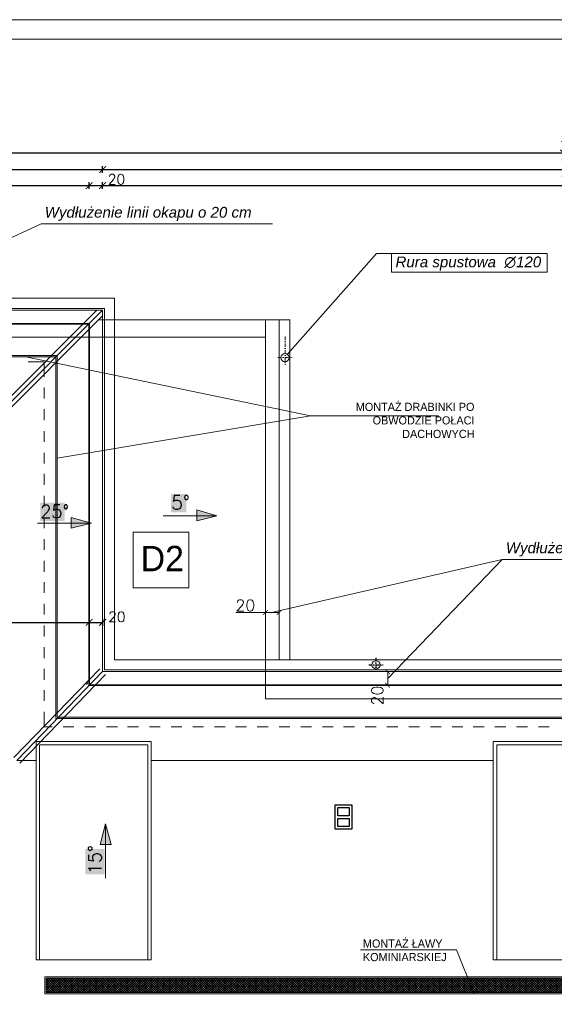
# Model space of a CAD drawing. Header units: millimetres. Extents: x -740 to 33545, y -26688 to 22494.
# Tile 76 of 256: x 14049 to 14840, y 6693 to 8148. Entities that reach past the tile are written whole.
import ezdxf
from ezdxf.lldxf.tags import DXFTag

# ---------------------------------------------------------------- set-up
doc = ezdxf.new("R2010")
doc.units = ezdxf.units.MM
doc.header["$MEASUREMENT"] = 0
doc.linetypes.add('AUSGEZOGEN', pattern=[0])
doc.linetypes.add('STRICHPUNKTX2', pattern=[2, 1, -0.5, 0, -0.5])
doc.layers.get('Defpoints').update_dxf_attribs({"color": 252})
doc.layers.add('_B___I__', color=252, linetype='AUSGEZOGEN')
for name, color, linetype, lineweight in [('A_l.przekrojowa', 252, 'Continuous', 30), ('A_l.przerywana', 252, 'ICAD_ISO03W100', 9), ('A_l.widokowa', 252, 'Continuous', 18), ('A_wymiarowanie', 252, 'Continuous', 9), ('l. przerywana', 252, 'ICAD_ISO03W100', 9), ('l.przerywana', 252, 'ICAD_ISO03W100', 5), ('l.widokowa', 252, 'Continuous', 15), ('l.wypełnien', 252, 'Continuous', 5), ('linia opisowa', 252, 'Continuous', 9), ('Nowe_820-G Rysunki Obrazki_Nr_pióra__23', 252, 'Continuous', 15), ('wymiarowanie', 252, 'Continuous', 9)]:
    doc.layers.add(name, color=color, linetype=linetype, lineweight=lineweight)
doc.styles.add('Arial$001H0', font='SIMPLEX')
doc.styles.add('styl1', font='arial.ttf', dxfattribs={"height": 15})
doc.styles.add('styl2', font='simplex.shx')
tags = doc.linetypes.add('ICAD_ISO03W100', pattern=[30, 12, -18]).pattern_tags.tags
tags[6:7] = [DXFTag(74, 4), DXFTag(75, 0), DXFTag(340, '0'), DXFTag(46, 1.0), DXFTag(50, 0.0), DXFTag(44, 0.0), DXFTag(45, 0.0)]
tags[4:5] = [DXFTag(74, 4), DXFTag(75, 0), DXFTag(340, '0'), DXFTag(46, 1.0), DXFTag(50, 0.0), DXFTag(44, 0.0), DXFTag(45, 0.0)]
doc.dimstyles.new('Kopia I_1.100', dxfattribs={"dimtxt": 15, "dimasz": 10, "dimexe": 5, "dimexo": 1, "dimgap": 1.5, "dimtad": 1, "dimdec": 1, "dimrnd": 0.5, "dimtxsty": 'styl2', "dimblk": 'ARCHTICK', "dimcen": 5, "dimadec": 0, "dimazin": 0, "dimtfac": 1, "dimtdec": 1, "dimtmove": 0, "dimatfit": 3, "dimldrblk": 'ARCHTICK', "dimfxl": 0, "dimarcsym": 0})
doc.dimstyles.new('Skala 1-100', dxfattribs={"dimtxt": 17, "dimasz": 7, "dimexe": 1, "dimexo": 1, "dimgap": 1.5, "dimtad": 1, "dimdec": 1, "dimrnd": 0.5, "dimtxsty": 'styl2', "dimblk": 'ARCHTICK', "dimcen": 7, "dimadec": 0, "dimazin": 0, "dimtfac": 1, "dimtdec": 1, "dimtmove": 1, "dimatfit": 3, "dimldrblk": 'ARCHTICK', "dimfxl": 0, "dimlwd": -1, "dimlwe": -1, "dimarcsym": 0})

# ---------------------------------------------------------------- blocks, each defined once
blk = doc.blocks.new('_ArchTick')
at = {"color": 0, "linetype": 'ByBlock', "const_width": 0.15}
blk.add_lwpolyline([(-0.5, -0.5), (0.5, 0.5)], dxfattribs=at)
blk = doc.blocks.new('*D1316')
at = {"layer": 'Defpoints', "color": 0}
for p in [(14618.5, 7184.5), (14593.9, 7164.5), (14618.5, 7164.5)]:
    blk.add_point(p, dxfattribs=at)
at = {"layer": 'wymiarowanie', "color": 0}
for p, q in [((14608.9, 7184.5), (14592.9, 7184.5)), ((14593.9, 7184.5), (14593.9, 7164.5)), ((14608.9, 7164.5), (14592.9, 7164.5))]:
    blk.add_line(p, q, dxfattribs=at)
at = {"layer": 'wymiarowanie', "color": 0, "xscale": 7, "yscale": 7, "zscale": 7}
for p, rotation in [((14593.9, 7184.5), 90), ((14593.9, 7164.5), 270)]:
    blk.add_blockref('_ArchTick', p, dxfattribs=dict(at, rotation=rotation))
at = {"layer": 'wymiarowanie', "color": 0, "insert": (14578.5, 7149.2), "char_height": 17, "attachment_point": 5, "rotation": 90, "style": 'styl2'}
blk.add_mtext('20', dxfattribs=at)
blk = doc.blocks.new('*D1317')
at = {"layer": 'Defpoints', "color": 0}
for p in [(14413, 7272), (14413, 7231.5), (14433.3, 7231.1)]:
    blk.add_point(p, dxfattribs=at)
at = {"layer": 'wymiarowanie', "color": 0}
for p, q in [((14413, 7272), (14369.4, 7272)), ((14413, 7257), (14413, 7273)), ((14433.3, 7272), (14413, 7272)), ((14433.3, 7257), (14433.3, 7273))]:
    blk.add_line(p, q, dxfattribs=at)
at = {"layer": 'wymiarowanie', "color": 0, "xscale": 7, "yscale": 7, "zscale": 7, "rotation": 180}
blk.add_blockref('_ArchTick', (14413, 7272), dxfattribs=at)
at = {"layer": 'wymiarowanie', "color": 0, "xscale": 7, "yscale": 7, "zscale": 7}
blk.add_blockref('_ArchTick', (14433.3, 7272), dxfattribs=at)
at = {"layer": 'wymiarowanie', "color": 0, "insert": (14383.3, 7282.4), "char_height": 17, "attachment_point": 5, "style": 'styl2'}
blk.add_mtext('20', dxfattribs=at)
blk = doc.blocks.new('*D1798')
at = {"layer": 'Defpoints', "color": 0}
for p in [(14152.1, 7312.8), (13754.1, 7252.4), (14152.1, 7257.4)]:
    blk.add_point(p, dxfattribs=at)
at = {"layer": 'wymiarowanie', "color": 0, "lineweight": -2}
for p, q in [((13754.1, 7253.4), (13754.1, 7262.4)), ((13754.1, 7257.4), (14152.1, 7257.4)), ((14152.1, 7262.4), (14152.1, 7252.4))]:
    blk.add_line(p, q, dxfattribs=at)
at = {"layer": 'wymiarowanie', "color": 0, "lineweight": -2, "xscale": 10, "yscale": 10, "zscale": 10, "rotation": 180}
blk.add_blockref('_ArchTick', (13754.1, 7257.4), dxfattribs=at)
at = {"layer": 'wymiarowanie', "color": 0, "lineweight": -2, "xscale": 10, "yscale": 10, "zscale": 10}
blk.add_blockref('_ArchTick', (14152.1, 7257.4), dxfattribs=at)
at = {"layer": 'wymiarowanie', "color": 0, "insert": (13953.1, 7266.8), "char_height": 15, "attachment_point": 5, "style": 'styl2'}
blk.add_mtext('398', dxfattribs=at)
blk = doc.blocks.new('*D1799')
at = {"layer": 'Defpoints', "color": 0}
for p in [(14152.1, 7312.8), (14172.1, 7314.1), (14172.1, 7257.4)]:
    blk.add_point(p, dxfattribs=at)
at = {"layer": 'wymiarowanie', "color": 0, "lineweight": -2}
for p, q in [((14152.1, 7262.4), (14152.1, 7252.4)), ((14152.1, 7257.4), (14172.1, 7257.4)), ((14172.1, 7262.4), (14172.1, 7252.4))]:
    blk.add_line(p, q, dxfattribs=at)
at = {"layer": 'wymiarowanie', "color": 0, "lineweight": -2, "xscale": 10, "yscale": 10, "zscale": 10, "rotation": 180}
blk.add_blockref('_ArchTick', (14152.1, 7257.4), dxfattribs=at)
at = {"layer": 'wymiarowanie', "color": 0, "lineweight": -2, "xscale": 10, "yscale": 10, "zscale": 10}
blk.add_blockref('_ArchTick', (14172.1, 7257.4), dxfattribs=at)
at = {"layer": 'wymiarowanie', "color": 0, "insert": (14193.1, 7265.5), "char_height": 15, "attachment_point": 5, "style": 'styl2'}
blk.add_mtext('20', dxfattribs=at)
blk = doc.blocks.new('*D1805')
at = {"layer": 'Defpoints', "color": 0}
for p in [(14172.1, 7903), (14152.1, 7698.9), (14172.1, 7694.9)]:
    blk.add_point(p, dxfattribs=at)
at = {"layer": 'wymiarowanie', "color": 0, "lineweight": -2}
for p, q in [((14152.1, 7898), (14152.1, 7908)), ((14172.1, 7898), (14172.1, 7908)), ((14152.1, 7903), (14172.1, 7903))]:
    blk.add_line(p, q, dxfattribs=at)
at = {"layer": 'wymiarowanie', "color": 0, "lineweight": -2, "xscale": 10, "yscale": 10, "zscale": 10, "rotation": 180}
blk.add_blockref('_ArchTick', (14152.1, 7903), dxfattribs=at)
at = {"layer": 'wymiarowanie', "color": 0, "lineweight": -2, "xscale": 10, "yscale": 10, "zscale": 10}
blk.add_blockref('_ArchTick', (14172.1, 7903), dxfattribs=at)
at = {"layer": 'wymiarowanie', "color": 0, "insert": (14192.6, 7912.3), "char_height": 15, "attachment_point": 5, "style": 'styl2'}
blk.add_mtext('20', dxfattribs=at)
blk = doc.blocks.new('*D1806')
at = {"layer": 'Defpoints', "color": 0}
for p in [(15575.1, 7903), (15575.1, 7702.6), (14172.1, 7694.9)]:
    blk.add_point(p, dxfattribs=at)
at = {"layer": 'wymiarowanie', "color": 0, "lineweight": -2}
for p, q in [((14172.1, 7898), (14172.1, 7908)), ((15575.1, 7898), (15575.1, 7908)), ((14172.1, 7903), (15575.1, 7903))]:
    blk.add_line(p, q, dxfattribs=at)
at = {"layer": 'wymiarowanie', "color": 0, "lineweight": -2, "xscale": 10, "yscale": 10, "zscale": 10, "rotation": 180}
blk.add_blockref('_ArchTick', (14172.1, 7903), dxfattribs=at)
at = {"layer": 'wymiarowanie', "color": 0, "lineweight": -2, "xscale": 10, "yscale": 10, "zscale": 10}
blk.add_blockref('_ArchTick', (15575.1, 7903), dxfattribs=at)
at = {"layer": 'wymiarowanie', "color": 0, "insert": (14873.6, 7912.3), "char_height": 15, "attachment_point": 5, "style": 'styl2'}
blk.add_mtext('1403', dxfattribs=at)
blk = doc.blocks.new('*D1810')
at = {"layer": 'Defpoints', "color": 0}
for p in [(14152.1, 7903), (13754.1, 7300.9), (14152.1, 7302.3)]:
    blk.add_point(p, dxfattribs=at)
at = {"layer": 'wymiarowanie', "color": 0, "lineweight": -2}
for p, q in [((13754.1, 7898), (13754.1, 7908)), ((14152.1, 7898), (14152.1, 7908)), ((13754.1, 7903), (14152.1, 7903))]:
    blk.add_line(p, q, dxfattribs=at)
at = {"layer": 'wymiarowanie', "color": 0, "lineweight": -2, "xscale": 10, "yscale": 10, "zscale": 10, "rotation": 180}
blk.add_blockref('_ArchTick', (13754.1, 7903), dxfattribs=at)
at = {"layer": 'wymiarowanie', "color": 0, "lineweight": -2, "xscale": 10, "yscale": 10, "zscale": 10}
blk.add_blockref('_ArchTick', (14152.1, 7903), dxfattribs=at)
at = {"layer": 'wymiarowanie', "color": 0, "insert": (13953.1, 7912.3), "char_height": 15, "attachment_point": 5, "style": 'styl2'}
blk.add_mtext('398', dxfattribs=at)
blk = doc.blocks.new('*D1814')
at = {"layer": 'Defpoints', "color": 0}
for p in [(14172.1, 7926.8), (13754, 7898), (14172.1, 7898)]:
    blk.add_point(p, dxfattribs=at)
at = {"layer": 'wymiarowanie', "color": 0, "lineweight": -2}
for p, q in [((13754, 7921.8), (13754, 7931.8)), ((13754, 7926.8), (14172.1, 7926.8)), ((14172.1, 7921.8), (14172.1, 7931.8))]:
    blk.add_line(p, q, dxfattribs=at)
at = {"layer": 'wymiarowanie', "color": 0, "lineweight": -2, "xscale": 10, "yscale": 10, "zscale": 10, "rotation": 180}
blk.add_blockref('_ArchTick', (13754, 7926.8), dxfattribs=at)
at = {"layer": 'wymiarowanie', "color": 0, "lineweight": -2, "xscale": 10, "yscale": 10, "zscale": 10}
blk.add_blockref('_ArchTick', (14172.1, 7926.8), dxfattribs=at)
at = {"layer": 'wymiarowanie', "color": 0, "insert": (13963.1, 7936.2), "char_height": 15, "attachment_point": 5, "style": 'styl2'}
blk.add_mtext('418', dxfattribs=at)
blk = doc.blocks.new('*D1815')
at = {"layer": 'Defpoints', "color": 0}
for p in [(15575.1, 7926.8), (14172.1, 7898), (15575.1, 7898)]:
    blk.add_point(p, dxfattribs=at)
at = {"layer": 'wymiarowanie', "color": 0, "lineweight": -2}
for p, q in [((14172.1, 7921.8), (14172.1, 7931.8)), ((14172.1, 7926.8), (15575.1, 7926.8)), ((15575.1, 7921.8), (15575.1, 7931.8))]:
    blk.add_line(p, q, dxfattribs=at)
at = {"layer": 'wymiarowanie', "color": 0, "lineweight": -2, "xscale": 10, "yscale": 10, "zscale": 10, "rotation": 180}
blk.add_blockref('_ArchTick', (14172.1, 7926.8), dxfattribs=at)
at = {"layer": 'wymiarowanie', "color": 0, "lineweight": -2, "xscale": 10, "yscale": 10, "zscale": 10}
blk.add_blockref('_ArchTick', (15575.1, 7926.8), dxfattribs=at)
at = {"layer": 'wymiarowanie', "color": 0, "insert": (14873.6, 7936.2), "char_height": 15, "attachment_point": 5, "style": 'styl2'}
blk.add_mtext('1403', dxfattribs=at)
blk = doc.blocks.new('*D1818')
at = {"layer": 'Defpoints', "color": 0}
for p in [(16411.2, 7951.3), (13336, 7903), (16411.2, 7903)]:
    blk.add_point(p, dxfattribs=at)
at = {"layer": 'wymiarowanie', "color": 0, "lineweight": -2}
for p, q in [((13336, 7946.3), (13336, 7956.3)), ((13336, 7951.3), (16411.2, 7951.3)), ((16411.2, 7946.3), (16411.2, 7956.3))]:
    blk.add_line(p, q, dxfattribs=at)
at = {"layer": 'wymiarowanie', "color": 0, "lineweight": -2, "xscale": 10, "yscale": 10, "zscale": 10, "rotation": 180}
blk.add_blockref('_ArchTick', (13336, 7951.3), dxfattribs=at)
at = {"layer": 'wymiarowanie', "color": 0, "lineweight": -2, "xscale": 10, "yscale": 10, "zscale": 10}
blk.add_blockref('_ArchTick', (16411.2, 7951.3), dxfattribs=at)
at = {"layer": 'wymiarowanie', "color": 0, "insert": (14873.6, 7960.6), "char_height": 15, "attachment_point": 5, "style": 'styl2'}
blk.add_mtext('3075', dxfattribs=at)

msp = doc.modelspace()

# ---------------------------------------------------------------- hatches: boundary and pattern name
at = {"layer": 'l.widokowa'}
for points in [[(14273.31, 7447.19), (14273.31, 7420.14), (14296.14, 7420.14), (14296.14, 7447.19)], [(14079.74, 7434.51), (14079.74, 7407.46), (14116.09, 7407.46), (14116.09, 7434.51)], [(14340.94, 7415.07), (14311.35, 7423.52), (14311.35, 7407.46)], [(14155.82, 7404.07), (14125.39, 7412.53), (14125.39, 7396.47)], [(14176.11, 6959.46), (14168.5, 6929.03), (14184.56, 6929.03)], [(14146.52, 6922.26), (14146.52, 6885.07), (14175.26, 6885.07), (14175.26, 6922.26)]]:
    msp.add_hatch(color=256, dxfattribs=at).paths.add_polyline_path(points)
at = {"layer": 'l.wypełnien'}
h = msp.add_hatch(dxfattribs=at)
h.set_pattern_fill('ANSI37', color=256, scale=20, style=0)
h.set_pattern_definition([(45, (-133.7189, 32.6354), (-1.76776695, 1.76776695), []), (135, (-133.7189, 32.6354), (-1.76776695, -1.76776695), [])])
h.paths.add_polyline_path([(14088.51, 6731.44), (15900.33, 6731.44), (15900.33, 6710.44), (14088.51, 6710.44)])

# ---------------------------------------------------------------- linework, layer by layer
at = {"layer": '_B___I__', "linetype": 'STRICHPUNKTX2', "ltscale": 5}
for p, q in [((14576.55, 7205.15), (14576.55, 7184.15)), ((14566.05, 7194.65), (14587.05, 7194.65))]:
    msp.add_line(p, q, dxfattribs=at)
at = {"layer": 'A_l.przekrojowa'}
msp.add_lwpolyline([(14541.06, 6951.5), (14516.06, 6951.5), (14516.06, 6987.5), (14541.06, 6987.5)], close=True, dxfattribs=at)
at = {"layer": 'A_l.przekrojowa', "ltscale": 0.3}
for points in [[(14537.06, 6971.5), (14520.06, 6971.5), (14520.06, 6983.5), (14537.06, 6983.5)], [(14537.06, 6955.5), (14520.06, 6955.5), (14520.06, 6967.5), (14537.06, 6967.5)]]:
    msp.add_lwpolyline(points, close=True, dxfattribs=at)
at = {"layer": 'A_l.przerywana', "lineweight": 9}
msp.add_line((13754.06, 7300.88), (14172.1, 7718.92), dxfattribs=at)
at = {"layer": 'A_l.przerywana'}
msp.add_line((14045.04, 7053.41), (14172.1, 7184.54), dxfattribs=at)
at = {"layer": 'A_l.przerywana', "lineweight": 35}
msp.add_lwpolyline([(13356.02, 7698.92), (13356.02, 6029.8), (16391.16, 6029.8), (16391.16, 7704.71), (15595.09, 7704.71), (15595.09, 7164.54), (14152.1, 7164.54), (14152.1, 7698.92)], close=True, dxfattribs=at)
at = {"layer": 'A_l.przerywana', "ltscale": 0.5}
for points in [[(14078.71, 7076.48), (14238.94, 7076.48), (14238.94, 6758.28), (14078.71, 6758.28)], [(14755.2, 7076.48), (15015.33, 7076.48), (15015.33, 6758.28), (14755.2, 6758.28)]]:
    msp.add_lwpolyline(points, close=True, dxfattribs=at)
at = {"layer": 'A_l.widokowa'}
for points in [[(13318.52, 7736.42), (13318.52, 5992.3), (16428.66, 5992.3), (16428.66, 7742.21), (15557.59, 7742.21), (15557.59, 7202.04), (14189.6, 7202.04), (14189.6, 7736.42)], [(13333.52, 7721.42), (13333.52, 6007.3), (16413.66, 6007.3), (16413.66, 7727.21), (15572.59, 7727.21), (15572.59, 7187.04), (14174.6, 7187.04), (14174.6, 7721.42)], [(13336.02, 7718.92), (13336.02, 6009.8), (16411.16, 6009.8), (16411.16, 7724.71), (15575.09, 7724.71), (15575.09, 7184.54), (14172.1, 7184.54), (14172.1, 7718.92)], [(13403.09, 7651.85), (13403.09, 6076.86), (16344.1, 6076.86), (16344.1, 7657.65), (15642.15, 7657.65), (15642.15, 7117.47), (14105.03, 7117.47), (14105.03, 7651.85)], [(13405.09, 7649.85), (13405.09, 6078.86), (16342.1, 6078.86), (16342.1, 7655.65), (15644.15, 7655.65), (15644.15, 7115.47), (14103.03, 7115.47), (14103.03, 7649.85)]]:
    msp.add_lwpolyline(points, close=True, dxfattribs=at)
at = {"layer": 'A_l.widokowa', "ltscale": 0.5}
for points in [[(14073.71, 7081.48), (14243.94, 7081.48), (14243.94, 6758.28), (14073.71, 6758.28)], [(14750.2, 7081.48), (15020.33, 7081.48), (15020.33, 6758.28), (14750.2, 6758.28)]]:
    msp.add_lwpolyline(points, close=True, dxfattribs=at)
at = {"layer": 'A_wymiarowanie'}
for p, q in [((14669.34, 7562.86), (14479.86, 7562.86)), ((14553.61, 6773.37), (14695.61, 6773.37)), ((14695.61, 6773.37), (14721.7, 6708.44))]:
    msp.add_line(p, q, dxfattribs=at)
msp.add_lwpolyline([(14299.57, 7308.26), (14217.07, 7308.26), (14217.07, 7390.76), (14299.57, 7390.76), (14299.57, 7308.26)], dxfattribs=at)
at = {"layer": 'l. przerywana', "ltscale": 0.2}
msp.add_circle((14576.55, 7194.65), 6, dxfattribs=at)
at = {"layer": 'l.przerywana'}
msp.add_lwpolyline([(14413.02, 7678.92), (13376.02, 7678.92), (13376.02, 6049.8), (16371.16, 6049.8), (16371.16, 7684.71), (15615.09, 7684.71), (15615.09, 7144.54), (14413.02, 7144.54), (14413.02, 7678.92), (13376.02, 7678.92)], dxfattribs=at)
at = {"layer": 'l.widokowa', "linetype": 'Continuous', "lineweight": 9}
for p, q in [((13754.06, 7309.36), (14163.61, 7718.92)), ((13760.06, 7298.39), (14172.1, 7710.43)), ((14449.69, 7704.71), (14165.96, 7704.71)), ((14413.02, 7201.26), (14413.02, 7704.71)), ((14413.02, 7704.71), (14413.02, 7201.26)), ((14433.26, 7201.26), (14433.26, 7704.71)), ((14449.33, 7201.26), (14449.33, 7704.71)), ((14449.33, 7704.71), (14449.33, 7201.26)), ((14061.99, 7642.45), (14085.66, 7642.45)), ((14085.66, 7642.45), (14085.66, 7620.47)), ((14085.66, 7604.41), (14085.66, 7588.35)), ((14085.66, 7572.29), (14085.66, 7556.23)), ((14085.66, 7540.17), (14085.66, 7524.11)), ((14085.66, 7508.05), (14085.66, 7491.99)), ((14085.66, 7476.77), (14085.66, 7460.71)), ((14085.66, 7444.65), (14085.66, 7428.59)), ((14085.66, 7412.53), (14085.66, 7396.47)), ((14261.48, 7415.07), (14340.94, 7415.07)), ((14075.52, 7404.07), (14155.82, 7404.07)), ((14085.66, 7380.41), (14085.66, 7364.35)), ((14085.66, 7348.29), (14085.66, 7332.23)), ((14085.66, 7317.01), (14085.66, 7300.95)), ((14085.66, 7284.89), (14085.66, 7268.83)), ((14085.66, 7252.77), (14085.66, 7236.71)), ((14085.66, 7220.65), (14085.66, 7204.59)), ((14085.66, 7188.53), (14085.66, 7172.47)), ((14149.9, 7167.4), (14148.21, 7165.7)), ((14149.9, 7168.24), (14149.9, 7167.4)), ((14085.66, 7157.25), (14085.66, 7141.19)), ((14085.66, 7125.13), (14085.66, 7103.15)), ((14085.66, 7103.15), (14097.49, 7103.15)), ((14113.55, 7103.15), (14129.62, 7103.15)), ((14145.68, 7103.15), (14161.74, 7103.15)), ((14177.8, 7103.15), (14193.86, 7103.15)), ((14209.07, 7103.15), (14225.13, 7103.15)), ((14241.19, 7103.15), (14257.25, 7103.15)), ((14273.31, 7103.15), (14289.37, 7103.15)), ((14305.43, 7103.15), (14321.49, 7103.15)), ((14337.55, 7103.15), (14353.62, 7103.15)), ((14368.83, 7103.15), (14384.89, 7103.15)), ((14400.95, 7103.15), (14417.01, 7103.15)), ((14433.07, 7103.15), (14449.13, 7103.15)), ((14465.19, 7103.15), (14481.25, 7103.15)), ((14497.31, 7103.15), (14513.37, 7103.15)), ((14528.59, 7103.15), (14544.65, 7103.15)), ((14560.71, 7103.15), (14576.77, 7103.15)), ((14592.83, 7103.15), (14608.89, 7103.15)), ((14624.95, 7103.15), (14641.01, 7103.15)), ((14657.07, 7103.15), (14673.13, 7103.15)), ((14689.19, 7103.15), (14705.25, 7103.15)), ((14720.47, 7103.15), (14736.53, 7103.15)), ((14752.59, 7103.15), (14768.65, 7103.15)), ((14784.71, 7103.15), (14800.77, 7103.15)), ((14816.83, 7103.15), (14832.89, 7103.15)), ((14073.71, 7053.28), (14044.91, 7053.28)), ((14044.91, 7053.28), (14073.71, 7053.28)), ((14750.2, 7053.28), (14243.94, 7053.28)), ((14243.94, 7053.28), (14750.2, 7053.28)), ((14176.11, 6879.15), (14176.11, 6959.46))]:
    msp.add_line(p, q, dxfattribs=at)
at = {"layer": 'l.widokowa', "linetype": 'STRICHPUNKTX2', "ltscale": 5}
for p, q in [((14442, 7679.73), (14442, 7638.25)), ((14431.5, 7648.75), (14452.5, 7648.75))]:
    msp.add_line(p, q, dxfattribs=at)
at = {"layer": 'l.widokowa'}
for p, q in [((14040.73, 7057.59), (14167.79, 7188.71)), ((14049.35, 7049.24), (14176.41, 7180.36))]:
    msp.add_line(p, q, dxfattribs=at)
at = {"layer": 'l.widokowa', "linetype": 'Continuous', "lineweight": 9}
for points in [[(14340.94, 7415.07), (14311.35, 7423.52), (14311.35, 7407.46)], [(14155.82, 7404.07), (14125.39, 7412.53), (14125.39, 7396.47)], [(14176.11, 6959.46), (14168.5, 6929.03), (14184.56, 6929.03)]]:
    msp.add_lwpolyline(points, close=True, dxfattribs=at)
at = {"layer": 'l.widokowa'}
for points in [[(14086.51, 6733.44), (15902.33, 6733.44), (15902.33, 6708.44), (14086.51, 6708.44)], [(14088.51, 6731.44), (15900.33, 6731.44), (15900.33, 6710.44), (14088.51, 6710.44)]]:
    msp.add_lwpolyline(points, close=True, dxfattribs=at)
at = {"layer": 'l.widokowa', "ltscale": 0.2}
msp.add_circle((14442, 7648.75), 6, dxfattribs=at)
at = {"layer": 'Nowe_820-G Rysunki Obrazki_Nr_pióra__23', "linetype": 'Continuous', "lineweight": 15}
msp.add_lwpolyline([(13055.23, 8119.48), (17155.64, 8119.48)], dxfattribs=at)
at = {"layer": 'wymiarowanie'}
for p, q in [((13782.26, 7708.84), (14081.21, 7846.3)), ((14081.21, 7846.3), (14423.5, 7846.3)), ((14577.15, 7802.42), (14445.5, 7653.85)), ((14577.15, 7802.42), (14599.63, 7802.42)), ((14058.56, 7649.85), (14479.86, 7562.86)), ((14479.86, 7562.86), (14105.03, 7500.08)), ((14763.55, 7350.28), (14422.06, 7271.97)), ((14593.89, 7174.54), (14763.55, 7350.28)), ((14763.55, 7350.28), (15105.84, 7350.28))]:
    msp.add_line(p, q, dxfattribs=at)
for points in [[(13000.35, 8148.27), (13000.35, 5178.27), (17200.35, 5178.27), (17200.35, 8148.27), (13000.35, 8148.27)], [(15730.59, 6733.44), (14086.51, 6733.44)], [(15730.59, 6708.44), (14086.51, 6708.44)]]:
    msp.add_lwpolyline(points, dxfattribs=at)
msp.add_lwpolyline([(14599.63, 7802.42), (14829.71, 7802.42), (14829.71, 7775.05), (14599.63, 7775.05)], close=True, dxfattribs=at)

# ---------------------------------------------------------------- texts
at = {"layer": 'A_wymiarowanie', "style": 'styl1'}
for s, insert, char_height, width, attachment_point in [('{\\fCentury Gothic|b0|i0|c238|p34;MONTAŻ DRABINKI PO }{\\fCentury Gothic|b0|i0|c238|p34;OBWODZIE POŁACI }{\\fCentury Gothic|b0|i0|c238|p34;DACHOWYCH}', (14722.34, 7581.96), 12, 223.2778, 3), ('{\\fCentury Gothic|b0|i0|c238|p34;D2}', (14228.3, 7370.45), 37.5, 116.2774, 1), ('{\\fCentury Gothic|b0|i0|c238|p34;MONTAŻ ŁAWY KOMINIARSKIEJ}', (14557.26, 6788.62), 12, 223.2778, 1)]:
    msp.add_mtext(s, dxfattribs=dict(at, insert=insert, char_height=char_height, width=width, attachment_point=attachment_point))
at = {"layer": 'l.widokowa', "style": 'Arial$001H0'}
for s, height, p in [('5°', 20.456, (14273.32, 7424.36)), ('25°', 19.249, (14079.75, 7411.68))]:
    msp.add_text(s, height=height, dxfattribs=at).set_placement(p)
msp.add_text('15°', height=19.247, rotation=90, dxfattribs=at).set_placement((14170.19, 6885.07))
at = {"layer": 'linia opisowa', "char_height": 15.96, "attachment_point": 7}
for s, insert, width in [('{\\fArial|b0|i1|c238|p0;Wydłużenie linii okapu o 20 cm}', (14086.42, 7850.79), 406.4755), ('{\\fArial|b0|i1|c238|p0;Rura spustowa  ∅120}', (14605.48, 7777.39), 278.7922), ('{\\fArial|b0|i1|c238|p0;Wydłużenie linii okapu o 20 cm}', (14768.76, 7354.77), 406.4755)]:
    msp.add_mtext(s, dxfattribs=dict(at, insert=insert, width=width))

# ---------------------------------------------------------------- dimensions: what is measured, and where the dimension line sits
at = {"layer": 'wymiarowanie'}
for base, p1, p2, picture, middle in [((16411.16, 7951.27), (13336.02, 7902.96), (16411.16, 7902.96), '*D1818', (14873.59, 7960.64)), ((14172.1, 7926.83), (13754.03, 7897.96), (14172.1, 7897.96), '*D1814', (13963.06, 7936.2)), ((15575.09, 7926.83), (14172.1, 7897.96), (15575.09, 7897.96), '*D1815', (14873.59, 7936.2)), ((14152.1, 7902.96), (13754.06, 7300.88), (14152.1, 7302.31), '*D1810', (13953.08, 7912.33)), ((15575.09, 7902.96), (14172.1, 7694.86), (15575.09, 7702.63), '*D1806', (14873.59, 7912.33)), ((14152.1, 7257.43), (13754.06, 7252.43), (14152.1, 7312.84), '*D1798', (13953.08, 7266.81))]:
    dim = msp.add_linear_dim(base=base, p1=p1, p2=p2, dimstyle='Kopia I_1.100', override={"dimtmove": 1, "dimfxl": 5}, dxfattribs=at)
    dim.commit()
    dim.dimension.update_dxf_attribs({"geometry": picture, "text_midpoint": middle})
for base, p1, p2, picture, middle in [((14172.0965, 7902.9571), (14152.0508, 7698.9172), (14172.0965, 7694.8628), '*D1805', (14192.6164, 7902.9571)), ((14172.1, 7257.43), (14152.1, 7312.84), (14172.1, 7314.11), '*D1799', (14193.1, 7256.17))]:
    dim = msp.add_linear_dim(base=base, p1=p1, p2=p2, dimstyle='Kopia I_1.100', override={"dimtmove": 1, "dimfxl": 5}, dxfattribs=at)
    dim.commit()
    dim.dimension.update_dxf_attribs({"geometry": picture, "text_midpoint": middle, "dimtype": 160})
dim = msp.add_linear_dim(base=(14413.02, 7271.97), p1=(14433.26, 7231.08), p2=(14413.02, 7231.47), dimstyle='Skala 1-100', dxfattribs=at)
dim.commit()
dim.dimension.update_dxf_attribs({"geometry": '*D1317', "text_midpoint": (14383.26, 7270.41), "dimtype": 160})
dim = msp.add_linear_dim(base=(14593.89, 7164.54), p1=(14618.49, 7184.54), p2=(14618.49, 7164.54), angle=90, dimstyle='Skala 1-100', dxfattribs=at)
dim.commit()
dim.dimension.update_dxf_attribs({"geometry": '*D1316', "text_midpoint": (14588.92, 7149.15), "dimtype": 160})

doc.saveas('drawing.dxf')
